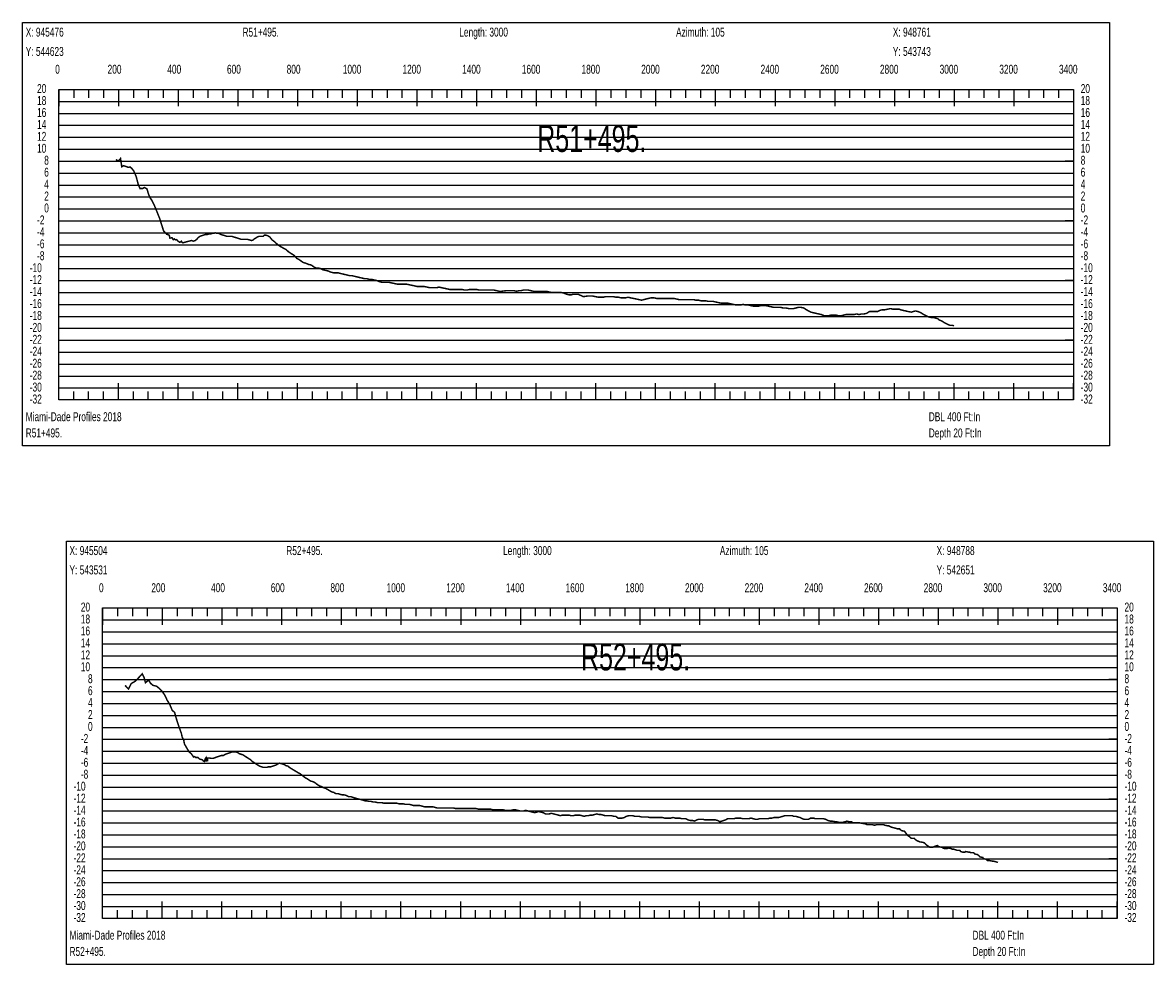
# Model space of a CAD drawing. Header units: inches. Extents: x 471865 to 538526, y 1054316 to 1102451.
# Tile 22 of 114: x 491668 to 495457, y 1056708 to 1059863. Entities that reach past the tile are written whole.
import ezdxf

# ---------------------------------------------------------------- set-up
doc = ezdxf.new("R2010")
doc.units = ezdxf.units.IN
doc.header["$MEASUREMENT"] = 0
for name, color, linetype in [('LABELS', 7, 'Continuous'), ('X_Gr1', 7, 'Continuous'), ('XSECTION', 7, 'Continuous')]:
    doc.layers.add(name, color=color, linetype=linetype)
doc.styles.get("Standard").update_dxf_attribs({"font": 'arial.ttf'})

msp = doc.modelspace()

# ---------------------------------------------------------------- linework, layer by layer
at = {"layer": 'X_Gr1', "color": 6, "linetype": 'Continuous', "lineweight": 18, "true_color": 0xff00ff, "transparency": 33554687, "const_width": 5}
for points in [[(491980.4, 1059404.1), (491980.4, 1059404.1), (491989, 1059399.3), (491996.1, 1059407.7), (492000.3, 1059380.1), (492006.5, 1059383.7), (492016.1, 1059380.6), (492021.4, 1059378), (492028.2, 1059379.5), (492034.1, 1059374.2), (492040.6, 1059365.7), (492048.1, 1059348.9), (492055.5, 1059321), (492061.4, 1059307.4), (492070.9, 1059307.5), (492076, 1059310.8), (492084.5, 1059306.4), (492089.8, 1059288.9), (492094.4, 1059277.6), (492100.4, 1059268.6), (492102.3, 1059265.3), (492107.5, 1059255.2), (492114.2, 1059239.3), (492127.8, 1059205.3), (492140.3, 1059165.5), (492146, 1059159.3), (492150.9, 1059153.6), (492154.7, 1059153.2), (492159.6, 1059150.5), (492161.5, 1059140.8), (492168.7, 1059142.3), (492172.9, 1059135.7), (492176.5, 1059138.4), (492180.4, 1059135.4), (492184.3, 1059136.2), (492187.5, 1059131.9), (492192.3, 1059128.7), (492194.3, 1059127.1), (492197.8, 1059128.6), (492200.2, 1059130.6), (492202.1, 1059126.8), (492205.4, 1059125.4), (492211.6, 1059127.2), (492218, 1059128.9), (492224.3, 1059130.5), (492230.6, 1059132), (492233, 1059133), (492240.1, 1059131), (492246.3, 1059133), (492251.6, 1059137), (492256.6, 1059143), (492261.9, 1059147), (492267.4, 1059149), (492273.4, 1059151), (492279.7, 1059153), (492286.3, 1059153), (492292.6, 1059155), (492298.2, 1059155), (492303.3, 1059157), (492308.4, 1059157), (492313.5, 1059159), (492319.1, 1059157), (492325.5, 1059157), (492332.6, 1059153), (492340, 1059151), (492346.7, 1059149), (492352.4, 1059147), (492357.6, 1059147), (492362.9, 1059147), (492368.8, 1059147), (492375.1, 1059145), (492381.7, 1059143), (492388.3, 1059141), (492394.4, 1059139), (492399.7, 1059137), (492404.2, 1059137), (492409, 1059137), (492414.6, 1059137), (492421.2, 1059137), (492428.5, 1059135), (492435.3, 1059133), (492440.6, 1059135), (492444.8, 1059139), (492448.9, 1059141), (492454.4, 1059145), (492461, 1059147), (492467.7, 1059147), (492473.7, 1059147), (492478.7, 1059151), (492483.6, 1059151), (492489.4, 1059149), (492496.2, 1059145), (492504, 1059135), (492512.3, 1059129), (492520.7, 1059121), (492528.6, 1059115), (492535.7, 1059111), (492542.6, 1059107), (492550.4, 1059103), (492559.2, 1059095), (492568.6, 1059089), (492577.9, 1059083), (492586.8, 1059073), (492594.5, 1059069), (492608.9, 1059059), (492617.1, 1059057), (492626, 1059053), (492634.9, 1059051), (492643.5, 1059045), (492651.3, 1059041), (492658.8, 1059041), (492666.4, 1059039), (492674.5, 1059035), (492683.2, 1059033), (492692, 1059031), (492700.9, 1059027), (492709.5, 1059025), (492717.2, 1059025), (492724.4, 1059025), (492731.9, 1059023), (492740.1, 1059021), (492748.7, 1059019), (492757.2, 1059017), (492765.2, 1059015), (492773, 1059015), (492781, 1059013), (492789.2, 1059011), (492797.7, 1059009), (492806.3, 1059007), (492814.5, 1059005), (492822, 1059005), (492829.4, 1059003), (492837, 1059003), (492845.6, 1059001), (492854.7, 1058999), (492863.8, 1058995), (492872.1, 1058993), (492879.6, 1058993), (492887.2, 1058993), (492895.4, 1058993), (492904.4, 1058991), (492913.6, 1058989), (492922.6, 1058987), (492930.8, 1058987), (492938.4, 1058987), (492945.9, 1058987), (492954.1, 1058987), (492963.1, 1058985), (492972.5, 1058983), (492981.7, 1058981), (492989.9, 1058979), (492997.3, 1058979), (493004.9, 1058979), (493013.5, 1058979), (493022.9, 1058977), (493032.3, 1058975), (493041, 1058975), (493048.8, 1058975), (493056, 1058975), (493063.4, 1058977), (493071.9, 1058975), (493081.3, 1058973), (493090.7, 1058971), (493099.6, 1058969), (493107.6, 1058969), (493115.1, 1058969), (493123.1, 1058969), (493131.7, 1058969), (493140.8, 1058969), (493149.3, 1058967), (493157.3, 1058967), (493164.9, 1058969), (493172.8, 1058969), (493181.2, 1058969), (493189.7, 1058969), (493198.4, 1058967), (493207.2, 1058967), (493215.7, 1058967), (493223.6, 1058967), (493231.1, 1058967), (493238.9, 1058967), (493247.3, 1058967), (493256.2, 1058965), (493265, 1058963), (493273.1, 1058963), (493288.2, 1058965), (493296.2, 1058965), (493305.2, 1058965), (493314.3, 1058965), (493323.1, 1058963), (493331.1, 1058965), (493338.5, 1058965), (493345.7, 1058967), (493353.5, 1058967), (493362.2, 1058967), (493371.1, 1058965), (493379.7, 1058963), (493388.1, 1058963), (493396.1, 1058963), (493404.1, 1058963), (493412.6, 1058963), (493421.7, 1058963), (493431.2, 1058961), (493440.2, 1058959), (493448.5, 1058959), (493456.3, 1058959), (493464, 1058959), (493472.4, 1058959), (493481.5, 1058957), (493490.8, 1058953), (493499.1, 1058951), (493506.1, 1058951), (493512.8, 1058953), (493520.4, 1058953), (493529.3, 1058953), (493538.4, 1058949), (493546.9, 1058945), (493561.2, 1058947), (493568.9, 1058947), (493578, 1058947), (493588, 1058945), (493597.7, 1058943), (493606.3, 1058943), (493614, 1058943), (493621.5, 1058945), (493629.4, 1058945), (493638, 1058945), (493647, 1058945), (493656.4, 1058943), (493665.2, 1058943), (493673.4, 1058941), (493681, 1058941), (493688.5, 1058941), (493696.5, 1058943), (493705.3, 1058941), (493715, 1058939), (493724.8, 1058937), (493733.8, 1058935), (493741.8, 1058933), (493749.2, 1058935), (493756.8, 1058937), (493765.3, 1058939), (493774.2, 1058941), (493783.5, 1058941), (493792.5, 1058939), (493801.2, 1058939), (493809.5, 1058939), (493817.7, 1058939), (493825.9, 1058939), (493834.3, 1058939), (493842.8, 1058939), (493851.2, 1058939), (493859.3, 1058937), (493867.3, 1058935), (493875.6, 1058935), (493883.8, 1058935), (493892, 1058935), (493900, 1058935), (493908.3, 1058935), (493916.5, 1058935), (493925, 1058933), (493933.4, 1058933), (493941.7, 1058931), (493950, 1058931), (493958, 1058931), (493966.1, 1058929), (493974.2, 1058929), (493982.3, 1058929), (493991, 1058927), (494000.1, 1058925), (494008.8, 1058923), (494016.7, 1058923), (494023.9, 1058923), (494031.7, 1058923), (494040.5, 1058921), (494049.9, 1058919), (494058.7, 1058917), (494066.6, 1058917), (494074.3, 1058917), (494082.2, 1058919), (494090.6, 1058917), (494099.5, 1058917), (494108.4, 1058915), (494117.2, 1058913), (494125.4, 1058913), (494133.4, 1058913), (494141.4, 1058915), (494149.6, 1058915), (494158.4, 1058915), (494167.6, 1058913), (494176.7, 1058911), (494185.1, 1058909), (494192.8, 1058909), (494200.4, 1058909), (494208.2, 1058909), (494216.7, 1058907), (494226, 1058907), (494235, 1058905), (494243.6, 1058905), (494251.5, 1058905), (494259.2, 1058907), (494267.5, 1058909), (494276.3, 1058909), (494285.7, 1058907), (494294.4, 1058901), (494302.3, 1058897), (494310, 1058893), (494318, 1058891), (494326.8, 1058889), (494335.8, 1058887), (494344.9, 1058885), (494353.8, 1058881), (494361.5, 1058881), (494368.7, 1058881), (494376.3, 1058883), (494384.8, 1058883), (494393.7, 1058883), (494402.4, 1058881), (494410.8, 1058881), (494418.7, 1058883), (494426.7, 1058885), (494435.4, 1058885), (494444.3, 1058885), (494453.7, 1058885), (494462.7, 1058887), (494471.1, 1058885), (494479.2, 1058887), (494487.2, 1058887), (494496.1, 1058889), (494505.6, 1058895), (494515.4, 1058895), (494524.8, 1058895), (494533.1, 1058895), (494540.8, 1058899), (494548.7, 1058901), (494557.6, 1058901), (494567, 1058903), (494575.9, 1058905), (494584.5, 1058903), (494592.9, 1058903), (494605.5, 1058903), (494609.8, 1058901), (494618.2, 1058899), (494627.1, 1058897), (494635.8, 1058895), (494647.6, 1058893), (494651.6, 1058895), (494659.8, 1058897), (494668.7, 1058895), (494678.1, 1058891), (494687.4, 1058885), (494696.1, 1058881), (494704.1, 1058877), (494712.4, 1058875), (494720.9, 1058875), (494734.8, 1058871), (494739.5, 1058867), (494748.6, 1058863), (494757.6, 1058857), (494766.4, 1058853), (494774.9, 1058849), (494783.1, 1058849), (494789.2, 1058847.5)], [(492011.6, 1057642.5), (492011.6, 1057642.5), (492022.7, 1057630.6), (492032.1, 1057648.9), (492044.3, 1057656), (492052.5, 1057663.7), (492061.7, 1057673.7), (492068.8, 1057681.4), (492075.3, 1057668.4), (492079.7, 1057651.5), (492089.7, 1057660.6), (492097, 1057649.5), (492104.7, 1057643), (492116.7, 1057640), (492125.5, 1057633.1), (492134.5, 1057624.2), (492143.6, 1057611.3), (492153, 1057591.9), (492160.8, 1057579.8), (492169.3, 1057559.1), (492177.5, 1057552), (492181.2, 1057537.4), (492191.1, 1057506.4), (492199.8, 1057482.7), (492202.7, 1057469.9), (492207.9, 1057459.6), (492210.1, 1057446.7), (492215.1, 1057438.1), (492222.3, 1057425.9), (492226.1, 1057419.9), (492232.7, 1057414.1), (492237.4, 1057408), (492241.1, 1057402.7), (492244.8, 1057404.3), (492248.3, 1057400.9), (492254.7, 1057401.7), (492259.8, 1057396.8), (492265.1, 1057394.7), (492269.7, 1057393.7), (492272.8, 1057390.3), (492276.6, 1057387.7), (492280, 1057396.5), (492280.9, 1057392.8), (492283.8, 1057398.4), (492284, 1057389.8), (492287.7, 1057390.4), (492288.4, 1057399.4), (492293.6, 1057399.7), (492299.4, 1057398.1), (492305.6, 1057398.1), (492311.4, 1057400.1), (492317.2, 1057402.1), (492322.9, 1057404.1), (492328.8, 1057406.1), (492334.7, 1057408.1), (492341, 1057408.1), (492347.5, 1057412.1), (492353.7, 1057414.1), (492359.6, 1057416.1), (492365.2, 1057418.1), (492370.8, 1057420.1), (492376.4, 1057420.1), (492382.1, 1057420.1), (492387.9, 1057418.1), (492393.8, 1057414.1), (492399.8, 1057412.1), (492406, 1057410.1), (492412.1, 1057406.1), (492418.5, 1057402.1), (492424.9, 1057398.1), (492431.1, 1057394.1), (492437.3, 1057388.1), (492443.3, 1057384.1), (492449.4, 1057380.1), (492455.8, 1057376.1), (492462.3, 1057372.1), (492468.7, 1057370.1), (492474.6, 1057368.1), (492480.5, 1057368.1), (492486.4, 1057368.1), (492492.8, 1057370.1), (492499.5, 1057370.1), (492506, 1057372.1), (492512.2, 1057374.1), (492518, 1057376.1), (492523.6, 1057380.1), (492529.7, 1057382.1), (492536.4, 1057380.1), (492543.5, 1057378.1), (492550.4, 1057374.1), (492557.3, 1057372.1), (492564.5, 1057366.1), (492571.4, 1057362.1), (492578.2, 1057358.1), (492584.7, 1057354.1), (492591.4, 1057350.1), (492598.7, 1057346.1), (492606.3, 1057340.1), (492614, 1057334.1), (492620.9, 1057330.1), (492627.1, 1057326.1), (492633.7, 1057322.1), (492640.9, 1057320.1), (492648.6, 1057316.1), (492656, 1057310.1), (492662.8, 1057306.1), (492669.3, 1057304.1), (492675.8, 1057300.1), (492682.7, 1057298.1), (492689.8, 1057294.1), (492696.6, 1057290.1), (492703.5, 1057286.1), (492710.6, 1057284.1), (492717.7, 1057280.1), (492724.7, 1057280.1), (492731.3, 1057278.1), (492738.1, 1057276.1), (492745.1, 1057276.1), (492752.6, 1057274.1), (492760, 1057270.1), (492767, 1057270.1), (492773.4, 1057268.1), (492779.6, 1057266.1), (492786.5, 1057264.1), (492794.2, 1057262.1), (492801.8, 1057260.1), (492808.8, 1057258.1), (492815.3, 1057256.1), (492821.8, 1057256.1), (492828.6, 1057254.1), (492835.6, 1057254.1), (492842.8, 1057252.1), (492849.7, 1057252.1), (492856.5, 1057250.1), (492863.6, 1057250.1), (492870.8, 1057250.1), (492878.1, 1057248.1), (492885.4, 1057248.1), (492892.6, 1057248.1), (492899.8, 1057248.1), (492907.2, 1057248.1), (492914.5, 1057248.1), (492921.8, 1057248.1), (492929.1, 1057246.1), (492936.4, 1057246.1), (492943.4, 1057246.1), (492950.3, 1057244.1), (492957.4, 1057244.1), (492964.6, 1057244.1), (492971.9, 1057242.1), (492978.8, 1057240.1), (492985.5, 1057240.1), (492992.3, 1057240.1), (492999.5, 1057240.1), (493006.9, 1057238.1), (493014.2, 1057236.1), (493021.1, 1057236.1), (493027.8, 1057236.1), (493034.9, 1057236.1), (493042.4, 1057236.1), (493049.7, 1057234.1), (493056.7, 1057232.1), (493063.4, 1057232.1), (493070.4, 1057232.1), (493077.4, 1057232.1), (493084.1, 1057232.1), (493090.8, 1057232.1), (493097.8, 1057232.1), (493104.8, 1057232.1), (493111.8, 1057232.1), (493118.6, 1057230.1), (493125.4, 1057230.1), (493132.1, 1057230.1), (493139.2, 1057230.1), (493146.7, 1057230.1), (493153.8, 1057230.1), (493160.3, 1057230.1), (493166.7, 1057230.1), (493173.5, 1057230.1), (493180.6, 1057230.1), (493187.8, 1057230.1), (493195.1, 1057228.1), (493202.2, 1057228.1), (493209.2, 1057228.1), (493216, 1057228.1), (493222.6, 1057228.1), (493229.3, 1057228.1), (493236.5, 1057228.1), (493244, 1057226.1), (493251.2, 1057226.1), (493257.8, 1057226.1), (493264.4, 1057226.1), (493271.1, 1057226.1), (493278.1, 1057226.1), (493285.5, 1057224.1), (493292.8, 1057224.1), (493299.5, 1057224.1), (493305.6, 1057224.1), (493311.7, 1057226.1), (493318.9, 1057226.1), (493326.8, 1057224.1), (493334.6, 1057222.1), (493341.2, 1057222.1), (493347.1, 1057222.1), (493353.6, 1057224.1), (493361.1, 1057222.1), (493369.5, 1057220.1), (493377.4, 1057218.1), (493384.1, 1057216.1), (493390.2, 1057218.1), (493397, 1057220.1), (493404.7, 1057218.1), (493412.9, 1057216.1), (493420.2, 1057212.1), (493426.5, 1057212.1), (493432.6, 1057212.1), (493439.7, 1057214.1), (493447.8, 1057212.1), (493456, 1057210.1), (493463.3, 1057208.1), (493469.5, 1057206.1), (493475.9, 1057208.1), (493483.4, 1057208.1), (493491.3, 1057208.1), (493499, 1057208.1), (493506, 1057206.1), (493512.7, 1057206.1), (493519.7, 1057208.1), (493527.1, 1057208.1), (493534.7, 1057208.1), (493542.3, 1057206.1), (493549.5, 1057204.1), (493556.5, 1057206.1), (493563.4, 1057206.1), (493570.4, 1057208.1), (493577.5, 1057208.1), (493584.6, 1057210.1), (493592.1, 1057212.1), (493599.6, 1057210.1), (493606.7, 1057210.1), (493613.4, 1057208.1), (493620.4, 1057206.1), (493627.8, 1057206.1), (493635.1, 1057206.1), (493642, 1057206.1), (493648.8, 1057204.1), (493655.9, 1057204.1), (493663, 1057198.1), (493670.1, 1057198.1), (493677.1, 1057198.1), (493684, 1057200.1), (493691.1, 1057204.1), (493698.5, 1057206.1), (493705.7, 1057206.1), (493712.6, 1057206.1), (493719.7, 1057204.1), (493726.8, 1057204.1), (493733.9, 1057204.1), (493740.9, 1057202.1), (493747.6, 1057202.1), (493754.5, 1057202.1), (493761.7, 1057202.1), (493769.3, 1057200.1), (493776.7, 1057200.1), (493783.5, 1057200.1), (493790, 1057200.1), (493796.8, 1057200.1), (493804.1, 1057200.1), (493811.7, 1057200.1), (493819.3, 1057198.1), (493826.5, 1057198.1), (493833.2, 1057198.1), (493840.1, 1057198.1), (493847.4, 1057200.1), (493855.2, 1057198.1), (493862.8, 1057198.1), (493870, 1057198.1), (493876.9, 1057196.1), (493883.4, 1057196.1), (493890.2, 1057196.1), (493897.6, 1057192.1), (493905.5, 1057190.1), (493913.1, 1057190.1), (493920.1, 1057188.1), (493926.9, 1057192.1), (493933.7, 1057194.1), (493940.4, 1057194.1), (493947.5, 1057194.1), (493954.8, 1057192.1), (493965.8, 1057192.1), (493969.3, 1057192.1), (493975.9, 1057192.1), (493982.6, 1057192.1), (493989.6, 1057192.1), (493997, 1057190.1), (494004.3, 1057186.1), (494011.1, 1057188.1), (494017.3, 1057190.1), (494023.5, 1057192.1), (494030.5, 1057196.1), (494038, 1057196.1), (494045.3, 1057196.1), (494051.8, 1057196.1), (494058.4, 1057198.1), (494065.7, 1057198.1), (494073.5, 1057198.1), (494081.1, 1057196.1), (494087.9, 1057196.1), (494094.3, 1057196.1), (494101.2, 1057196.1), (494108.8, 1057198.1), (494116.6, 1057196.1), (494124, 1057194.1), (494130.6, 1057194.1), (494137.2, 1057196.1), (494144.4, 1057196.1), (494152, 1057196.1), (494159.4, 1057196.1), (494166.2, 1057196.1), (494172.4, 1057198.1), (494178.9, 1057198.1), (494186.1, 1057200.1), (494193.9, 1057200.1), (494201.6, 1057200.1), (494208.5, 1057202.1), (494215.1, 1057204.1), (494222.1, 1057206.1), (494229.6, 1057206.1), (494237.3, 1057206.1), (494248.1, 1057206.1), (494251.6, 1057204.1), (494258.5, 1057204.1), (494265.5, 1057202.1), (494273, 1057200.1), (494280.4, 1057196.1), (494287.6, 1057194.1), (494294.5, 1057194.1), (494301.1, 1057194.1), (494308.3, 1057198.1), (494319.4, 1057198.1), (494323.1, 1057196.1), (494330.3, 1057196.1), (494337.2, 1057196.1), (494344.2, 1057196.1), (494351.5, 1057196.1), (494359.2, 1057194.1), (494366.7, 1057190.1), (494373.5, 1057188.1), (494379.9, 1057188.1), (494390.6, 1057186.1), (494394.5, 1057186.1), (494402.2, 1057184.1), (494409.5, 1057184.1), (494416.2, 1057184.1), (494425.9, 1057186.1), (494429.6, 1057188.1), (494437.1, 1057186.1), (494444.7, 1057186.1), (494452.1, 1057182.1), (494458.9, 1057182.1), (494465.7, 1057182.1), (494472.9, 1057182.1), (494484.1, 1057180.1), (494487.8, 1057180.1), (494498.2, 1057176.1), (494501.5, 1057176.1), (494508.3, 1057176.1), (494515.4, 1057176.1), (494522.6, 1057174.1), (494529.4, 1057176.1), (494536.3, 1057176.1), (494543.4, 1057176.1), (494553.9, 1057176.1), (494557.4, 1057174.1), (494567.5, 1057172.1), (494571, 1057172.1), (494578.2, 1057168.1), (494585.6, 1057166.1), (494592.9, 1057164.1), (494599.6, 1057162.1), (494606.3, 1057162.1), (494612.9, 1057156.1), (494623.1, 1057154.1), (494633.4, 1057140.1), (494639.8, 1057136.1), (494646.2, 1057130.1), (494656.1, 1057130.1), (494659.5, 1057126.1), (494666, 1057122.1), (494675.3, 1057118.1), (494678.4, 1057118.1), (494687.7, 1057116.1), (494690.8, 1057114.1), (494696.7, 1057108.1), (494705.6, 1057102.1), (494708.8, 1057100.1), (494718.1, 1057100.1), (494721.1, 1057102.1), (494726.9, 1057104.1), (494733, 1057106.1), (494739.5, 1057102.1), (494748.8, 1057100.1), (494751.8, 1057098.1), (494757.7, 1057096.1), (494766.8, 1057096.1), (494769.9, 1057098.1), (494779.3, 1057096.1), (494782.3, 1057094.1), (494788, 1057094.1), (494793.7, 1057092.1), (494799.5, 1057090.1), (494808.4, 1057090.1), (494811.5, 1057086.1), (494817.4, 1057084.1), (494825.5, 1057084.1), (494828.4, 1057086.1), (494837.5, 1057084.1), (494840.7, 1057084.1), (494846.6, 1057082.1), (494854.9, 1057082.1), (494858, 1057078.1), (494867.2, 1057076.1), (494870.2, 1057074.1), (494876, 1057068.1), (494885.5, 1057066.1), (494888.7, 1057062.1), (494897.7, 1057060.1), (494900.7, 1057056.1), (494906.7, 1057056.1), (494916.6, 1057054.1), (494919.8, 1057054.1), (494928.6, 1057052.1), (494934.7, 1057050.1), (494935.9, 1057049.4)]]:
    msp.add_lwpolyline(points, dxfattribs=at)
at = {"layer": 'XSECTION', "color": 18, "linetype": 'Continuous', "true_color": 0x000000}
for points in [[(491668, 1059863), (495310.4, 1059863), (495310.4, 1058445), (491668, 1058445), (491668, 1059863)], [(491789.2, 1059639), (495189.2, 1059639), (495189.2, 1058599), (491789.2, 1058599), (491789.2, 1059639)], [(491789.2, 1059639), (491789.2, 1059582.6)], [(491789.2, 1059639), (491789.2, 1059582.6)], [(491789.2, 1059639), (491789.2, 1059611)], [(491789.2, 1059639), (491789.2, 1059611)], [(491839.2, 1059639), (491839.2, 1059611)], [(491889.2, 1059639), (491889.2, 1059611)], [(491939.2, 1059639), (491939.2, 1059611)], [(491989.2, 1059639), (491989.2, 1059582.6)], [(491989.2, 1059639), (491989.2, 1059611)], [(492039.2, 1059639), (492039.2, 1059611)], [(492089.2, 1059639), (492089.2, 1059611)], [(492139.2, 1059639), (492139.2, 1059611)], [(492189.2, 1059639), (492189.2, 1059582.6)], [(492189.2, 1059639), (492189.2, 1059611)], [(492239.2, 1059639), (492239.2, 1059611)], [(492289.2, 1059639), (492289.2, 1059611)], [(492339.2, 1059639), (492339.2, 1059611)], [(492389.2, 1059639), (492389.2, 1059582.6)], [(492389.2, 1059639), (492389.2, 1059611)], [(492439.2, 1059639), (492439.2, 1059611)], [(492489.2, 1059639), (492489.2, 1059611)], [(492539.2, 1059639), (492539.2, 1059611)], [(492589.2, 1059639), (492589.2, 1059582.6)], [(492589.2, 1059639), (492589.2, 1059611)], [(492639.2, 1059639), (492639.2, 1059611)], [(492689.2, 1059639), (492689.2, 1059611)], [(492739.2, 1059639), (492739.2, 1059611)], [(492789.2, 1059639), (492789.2, 1059582.6)], [(492789.2, 1059639), (492789.2, 1059611)], [(492839.2, 1059639), (492839.2, 1059611)], [(492889.2, 1059639), (492889.2, 1059611)], [(492939.2, 1059639), (492939.2, 1059611)], [(492989.2, 1059639), (492989.2, 1059582.6)], [(492989.2, 1059639), (492989.2, 1059611)], [(493039.2, 1059639), (493039.2, 1059611)], [(493089.2, 1059639), (493089.2, 1059611)], [(493139.2, 1059639), (493139.2, 1059611)], [(493189.2, 1059639), (493189.2, 1059582.6)], [(493189.2, 1059639), (493189.2, 1059611)], [(493239.2, 1059639), (493239.2, 1059611)], [(493289.2, 1059639), (493289.2, 1059611)], [(493339.2, 1059639), (493339.2, 1059611)], [(493389.2, 1059639), (493389.2, 1059582.6)], [(493389.2, 1059639), (493389.2, 1059611)], [(493439.2, 1059639), (493439.2, 1059611)], [(493489.2, 1059639), (493489.2, 1059611)], [(493539.2, 1059639), (493539.2, 1059611)], [(493589.2, 1059639), (493589.2, 1059582.6)], [(493589.2, 1059639), (493589.2, 1059611)], [(493639.2, 1059639), (493639.2, 1059611)], [(493689.2, 1059639), (493689.2, 1059611)], [(493739.2, 1059639), (493739.2, 1059611)], [(493789.2, 1059639), (493789.2, 1059582.6)], [(493789.2, 1059639), (493789.2, 1059611)], [(493839.2, 1059639), (493839.2, 1059611)], [(493889.2, 1059639), (493889.2, 1059611)], [(493939.2, 1059639), (493939.2, 1059611)], [(493989.2, 1059639), (493989.2, 1059582.6)], [(493989.2, 1059639), (493989.2, 1059611)], [(494039.2, 1059639), (494039.2, 1059611)], [(494089.2, 1059639), (494089.2, 1059611)], [(494139.2, 1059639), (494139.2, 1059611)], [(494189.2, 1059639), (494189.2, 1059582.6)], [(494189.2, 1059639), (494189.2, 1059611)], [(494239.2, 1059639), (494239.2, 1059611)], [(494289.2, 1059639), (494289.2, 1059611)], [(494339.2, 1059639), (494339.2, 1059611)], [(494389.2, 1059639), (494389.2, 1059582.6)], [(494389.2, 1059639), (494389.2, 1059611)], [(494439.2, 1059639), (494439.2, 1059611)], [(494489.2, 1059639), (494489.2, 1059611)], [(494539.2, 1059639), (494539.2, 1059611)], [(494589.2, 1059639), (494589.2, 1059582.6)], [(494589.2, 1059639), (494589.2, 1059611)], [(494639.2, 1059639), (494639.2, 1059611)], [(494689.2, 1059639), (494689.2, 1059611)], [(494739.2, 1059639), (494739.2, 1059611)], [(494789.2, 1059639), (494789.2, 1059582.6)], [(494789.2, 1059639), (494789.2, 1059611)], [(494839.2, 1059639), (494839.2, 1059611)], [(494889.2, 1059639), (494889.2, 1059611)], [(494939.2, 1059639), (494939.2, 1059611)], [(494989.2, 1059639), (494989.2, 1059582.6)], [(494989.2, 1059639), (494989.2, 1059611)], [(495039.2, 1059639), (495039.2, 1059611)], [(495089.2, 1059639), (495089.2, 1059611)], [(495139.2, 1059639), (495139.2, 1059611)], [(495189.2, 1059639), (495189.2, 1059582.6)], [(495189.2, 1059639), (495189.2, 1059611)], [(491789.2, 1059399), (491817.2, 1059399)], [(495189.2, 1059399), (495161.2, 1059399)], [(491789.2, 1059199), (491817.2, 1059199)], [(495189.2, 1059199), (495161.2, 1059199)], [(491789.2, 1058999), (491817.2, 1058999)], [(495189.2, 1058999), (495161.2, 1058999)], [(491789.2, 1058799), (491817.2, 1058799)], [(495189.2, 1058799), (495161.2, 1058799)], [(491789.2, 1058599), (491789.2, 1058655.4)], [(491789.2, 1058599), (491789.2, 1058655.4)], [(491789.2, 1058599), (491789.2, 1058627)], [(491789.2, 1058599), (491789.2, 1058627)], [(491839.2, 1058599), (491839.2, 1058627)], [(491889.2, 1058599), (491889.2, 1058627)], [(491939.2, 1058599), (491939.2, 1058627)], [(491989.2, 1058599), (491989.2, 1058655.4)], [(491989.2, 1058599), (491989.2, 1058627)], [(492039.2, 1058599), (492039.2, 1058627)], [(492089.2, 1058599), (492089.2, 1058627)], [(492139.2, 1058599), (492139.2, 1058627)], [(492189.2, 1058599), (492189.2, 1058655.4)], [(492189.2, 1058599), (492189.2, 1058627)], [(492239.2, 1058599), (492239.2, 1058627)], [(492289.2, 1058599), (492289.2, 1058627)], [(492339.2, 1058599), (492339.2, 1058627)], [(492389.2, 1058599), (492389.2, 1058655.4)], [(492389.2, 1058599), (492389.2, 1058627)], [(492439.2, 1058599), (492439.2, 1058627)], [(492489.2, 1058599), (492489.2, 1058627)], [(492539.2, 1058599), (492539.2, 1058627)], [(492589.2, 1058599), (492589.2, 1058655.4)], [(492589.2, 1058599), (492589.2, 1058627)], [(492639.2, 1058599), (492639.2, 1058627)], [(492689.2, 1058599), (492689.2, 1058627)], [(492739.2, 1058599), (492739.2, 1058627)], [(492789.2, 1058599), (492789.2, 1058655.4)], [(492789.2, 1058599), (492789.2, 1058627)], [(492839.2, 1058599), (492839.2, 1058627)], [(492889.2, 1058599), (492889.2, 1058627)], [(492939.2, 1058599), (492939.2, 1058627)], [(492989.2, 1058599), (492989.2, 1058655.4)], [(492989.2, 1058599), (492989.2, 1058627)], [(493039.2, 1058599), (493039.2, 1058627)], [(493089.2, 1058599), (493089.2, 1058627)], [(493139.2, 1058599), (493139.2, 1058627)], [(493189.2, 1058599), (493189.2, 1058655.4)], [(493189.2, 1058599), (493189.2, 1058627)], [(493239.2, 1058599), (493239.2, 1058627)], [(493289.2, 1058599), (493289.2, 1058627)], [(493339.2, 1058599), (493339.2, 1058627)], [(493389.2, 1058599), (493389.2, 1058655.4)], [(493389.2, 1058599), (493389.2, 1058627)], [(493439.2, 1058599), (493439.2, 1058627)], [(493489.2, 1058599), (493489.2, 1058627)], [(493539.2, 1058599), (493539.2, 1058627)], [(493589.2, 1058599), (493589.2, 1058655.4)], [(493589.2, 1058599), (493589.2, 1058627)], [(493639.2, 1058599), (493639.2, 1058627)], [(493689.2, 1058599), (493689.2, 1058627)], [(493739.2, 1058599), (493739.2, 1058627)], [(493789.2, 1058599), (493789.2, 1058655.4)], [(493789.2, 1058599), (493789.2, 1058627)], [(493839.2, 1058599), (493839.2, 1058627)], [(493889.2, 1058599), (493889.2, 1058627)], [(493939.2, 1058599), (493939.2, 1058627)], [(493989.2, 1058599), (493989.2, 1058655.4)], [(493989.2, 1058599), (493989.2, 1058627)], [(494039.2, 1058599), (494039.2, 1058627)], [(494089.2, 1058599), (494089.2, 1058627)], [(494139.2, 1058599), (494139.2, 1058627)], [(494189.2, 1058599), (494189.2, 1058655.4)], [(494189.2, 1058599), (494189.2, 1058627)], [(494239.2, 1058599), (494239.2, 1058627)], [(494289.2, 1058599), (494289.2, 1058627)], [(494339.2, 1058599), (494339.2, 1058627)], [(494389.2, 1058599), (494389.2, 1058655.4)], [(494389.2, 1058599), (494389.2, 1058627)], [(494439.2, 1058599), (494439.2, 1058627)], [(494489.2, 1058599), (494489.2, 1058627)], [(494539.2, 1058599), (494539.2, 1058627)], [(494589.2, 1058599), (494589.2, 1058655.4)], [(494589.2, 1058599), (494589.2, 1058627)], [(494639.2, 1058599), (494639.2, 1058627)], [(494689.2, 1058599), (494689.2, 1058627)], [(494739.2, 1058599), (494739.2, 1058627)], [(494789.2, 1058599), (494789.2, 1058655.4)], [(494789.2, 1058599), (494789.2, 1058627)], [(494839.2, 1058599), (494839.2, 1058627)], [(494889.2, 1058599), (494889.2, 1058627)], [(494939.2, 1058599), (494939.2, 1058627)], [(494989.2, 1058599), (494989.2, 1058655.4)], [(494989.2, 1058599), (494989.2, 1058627)], [(495039.2, 1058599), (495039.2, 1058627)], [(495089.2, 1058599), (495089.2, 1058627)], [(495139.2, 1058599), (495139.2, 1058627)], [(495189.2, 1058599), (495189.2, 1058655.4)], [(495189.2, 1058599), (495189.2, 1058627)], [(491814.7, 1058126.1), (495457.1, 1058126.1), (495457.1, 1056708.1), (491814.7, 1056708.1), (491814.7, 1058126.1)], [(491935.9, 1057902.1), (495335.9, 1057902.1), (495335.9, 1056862.1), (491935.9, 1056862.1), (491935.9, 1057902.1)], [(491935.9, 1057902.1), (491935.9, 1057845.7)], [(491935.9, 1057902.1), (491935.9, 1057845.7)], [(491935.9, 1057902.1), (491935.9, 1057874.1)], [(491935.9, 1057902.1), (491935.9, 1057874.1)], [(491985.9, 1057902.1), (491985.9, 1057874.1)], [(492035.9, 1057902.1), (492035.9, 1057874.1)], [(492085.9, 1057902.1), (492085.9, 1057874.1)], [(492135.9, 1057902.1), (492135.9, 1057845.7)], [(492135.9, 1057902.1), (492135.9, 1057874.1)], [(492185.9, 1057902.1), (492185.9, 1057874.1)], [(492235.9, 1057902.1), (492235.9, 1057874.1)], [(492285.9, 1057902.1), (492285.9, 1057874.1)], [(492335.9, 1057902.1), (492335.9, 1057845.7)], [(492335.9, 1057902.1), (492335.9, 1057874.1)], [(492385.9, 1057902.1), (492385.9, 1057874.1)], [(492435.9, 1057902.1), (492435.9, 1057874.1)], [(492485.9, 1057902.1), (492485.9, 1057874.1)], [(492535.9, 1057902.1), (492535.9, 1057845.7)], [(492535.9, 1057902.1), (492535.9, 1057874.1)], [(492585.9, 1057902.1), (492585.9, 1057874.1)], [(492635.9, 1057902.1), (492635.9, 1057874.1)], [(492685.9, 1057902.1), (492685.9, 1057874.1)], [(492735.9, 1057902.1), (492735.9, 1057845.7)], [(492735.9, 1057902.1), (492735.9, 1057874.1)], [(492785.9, 1057902.1), (492785.9, 1057874.1)], [(492835.9, 1057902.1), (492835.9, 1057874.1)], [(492885.9, 1057902.1), (492885.9, 1057874.1)], [(492935.9, 1057902.1), (492935.9, 1057845.7)], [(492935.9, 1057902.1), (492935.9, 1057874.1)], [(492985.9, 1057902.1), (492985.9, 1057874.1)], [(493035.9, 1057902.1), (493035.9, 1057874.1)], [(493085.9, 1057902.1), (493085.9, 1057874.1)], [(493135.9, 1057902.1), (493135.9, 1057845.7)], [(493135.9, 1057902.1), (493135.9, 1057874.1)], [(493185.9, 1057902.1), (493185.9, 1057874.1)], [(493235.9, 1057902.1), (493235.9, 1057874.1)], [(493285.9, 1057902.1), (493285.9, 1057874.1)], [(493335.9, 1057902.1), (493335.9, 1057845.7)], [(493335.9, 1057902.1), (493335.9, 1057874.1)], [(493385.9, 1057902.1), (493385.9, 1057874.1)], [(493435.9, 1057902.1), (493435.9, 1057874.1)], [(493485.9, 1057902.1), (493485.9, 1057874.1)], [(493535.9, 1057902.1), (493535.9, 1057845.7)], [(493535.9, 1057902.1), (493535.9, 1057874.1)], [(493585.9, 1057902.1), (493585.9, 1057874.1)], [(493635.9, 1057902.1), (493635.9, 1057874.1)], [(493685.9, 1057902.1), (493685.9, 1057874.1)], [(493735.9, 1057902.1), (493735.9, 1057845.7)], [(493735.9, 1057902.1), (493735.9, 1057874.1)], [(493785.9, 1057902.1), (493785.9, 1057874.1)], [(493835.9, 1057902.1), (493835.9, 1057874.1)], [(493885.9, 1057902.1), (493885.9, 1057874.1)], [(493935.9, 1057902.1), (493935.9, 1057845.7)], [(493935.9, 1057902.1), (493935.9, 1057874.1)], [(493985.9, 1057902.1), (493985.9, 1057874.1)], [(494035.9, 1057902.1), (494035.9, 1057874.1)], [(494085.9, 1057902.1), (494085.9, 1057874.1)], [(494135.9, 1057902.1), (494135.9, 1057845.7)], [(494135.9, 1057902.1), (494135.9, 1057874.1)], [(494185.9, 1057902.1), (494185.9, 1057874.1)], [(494235.9, 1057902.1), (494235.9, 1057874.1)], [(494285.9, 1057902.1), (494285.9, 1057874.1)], [(494335.9, 1057902.1), (494335.9, 1057845.7)], [(494335.9, 1057902.1), (494335.9, 1057874.1)], [(494385.9, 1057902.1), (494385.9, 1057874.1)], [(494435.9, 1057902.1), (494435.9, 1057874.1)], [(494485.9, 1057902.1), (494485.9, 1057874.1)], [(494535.9, 1057902.1), (494535.9, 1057845.7)], [(494535.9, 1057902.1), (494535.9, 1057874.1)], [(494585.9, 1057902.1), (494585.9, 1057874.1)], [(494635.9, 1057902.1), (494635.9, 1057874.1)], [(494685.9, 1057902.1), (494685.9, 1057874.1)], [(494735.9, 1057902.1), (494735.9, 1057845.7)], [(494735.9, 1057902.1), (494735.9, 1057874.1)], [(494785.9, 1057902.1), (494785.9, 1057874.1)], [(494835.9, 1057902.1), (494835.9, 1057874.1)], [(494885.9, 1057902.1), (494885.9, 1057874.1)], [(494935.9, 1057902.1), (494935.9, 1057845.7)], [(494935.9, 1057902.1), (494935.9, 1057874.1)], [(494985.9, 1057902.1), (494985.9, 1057874.1)], [(495035.9, 1057902.1), (495035.9, 1057874.1)], [(495085.9, 1057902.1), (495085.9, 1057874.1)], [(495135.9, 1057902.1), (495135.9, 1057845.7)], [(495135.9, 1057902.1), (495135.9, 1057874.1)], [(495185.9, 1057902.1), (495185.9, 1057874.1)], [(495235.9, 1057902.1), (495235.9, 1057874.1)], [(495285.9, 1057902.1), (495285.9, 1057874.1)], [(495335.9, 1057902.1), (495335.9, 1057845.7)], [(495335.9, 1057902.1), (495335.9, 1057874.1)], [(491935.9, 1057662.1), (491963.9, 1057662.1)], [(495335.9, 1057662.1), (495307.9, 1057662.1)], [(491935.9, 1057462.1), (491963.9, 1057462.1)], [(495335.9, 1057462.1), (495307.9, 1057462.1)], [(491935.9, 1057262.1), (491963.9, 1057262.1)], [(495335.9, 1057262.1), (495307.9, 1057262.1)], [(491935.9, 1057062.1), (491963.9, 1057062.1)], [(495335.9, 1057062.1), (495307.9, 1057062.1)], [(491935.9, 1056862.1), (491935.9, 1056918.5)], [(491935.9, 1056862.1), (491935.9, 1056918.5)], [(491935.9, 1056862.1), (491935.9, 1056890.1)], [(491935.9, 1056862.1), (491935.9, 1056890.1)], [(491985.9, 1056862.1), (491985.9, 1056890.1)], [(492035.9, 1056862.1), (492035.9, 1056890.1)], [(492085.9, 1056862.1), (492085.9, 1056890.1)], [(492135.9, 1056862.1), (492135.9, 1056918.5)], [(492135.9, 1056862.1), (492135.9, 1056890.1)], [(492185.9, 1056862.1), (492185.9, 1056890.1)], [(492235.9, 1056862.1), (492235.9, 1056890.1)], [(492285.9, 1056862.1), (492285.9, 1056890.1)], [(492335.9, 1056862.1), (492335.9, 1056918.5)], [(492335.9, 1056862.1), (492335.9, 1056890.1)], [(492385.9, 1056862.1), (492385.9, 1056890.1)], [(492435.9, 1056862.1), (492435.9, 1056890.1)], [(492485.9, 1056862.1), (492485.9, 1056890.1)], [(492535.9, 1056862.1), (492535.9, 1056918.5)], [(492535.9, 1056862.1), (492535.9, 1056890.1)], [(492585.9, 1056862.1), (492585.9, 1056890.1)], [(492635.9, 1056862.1), (492635.9, 1056890.1)], [(492685.9, 1056862.1), (492685.9, 1056890.1)], [(492735.9, 1056862.1), (492735.9, 1056918.5)], [(492735.9, 1056862.1), (492735.9, 1056890.1)], [(492785.9, 1056862.1), (492785.9, 1056890.1)], [(492835.9, 1056862.1), (492835.9, 1056890.1)], [(492885.9, 1056862.1), (492885.9, 1056890.1)], [(492935.9, 1056862.1), (492935.9, 1056918.5)], [(492935.9, 1056862.1), (492935.9, 1056890.1)], [(492985.9, 1056862.1), (492985.9, 1056890.1)], [(493035.9, 1056862.1), (493035.9, 1056890.1)], [(493085.9, 1056862.1), (493085.9, 1056890.1)], [(493135.9, 1056862.1), (493135.9, 1056918.5)], [(493135.9, 1056862.1), (493135.9, 1056890.1)], [(493185.9, 1056862.1), (493185.9, 1056890.1)], [(493235.9, 1056862.1), (493235.9, 1056890.1)], [(493285.9, 1056862.1), (493285.9, 1056890.1)], [(493335.9, 1056862.1), (493335.9, 1056918.5)], [(493335.9, 1056862.1), (493335.9, 1056890.1)], [(493385.9, 1056862.1), (493385.9, 1056890.1)], [(493435.9, 1056862.1), (493435.9, 1056890.1)], [(493485.9, 1056862.1), (493485.9, 1056890.1)], [(493535.9, 1056862.1), (493535.9, 1056918.5)], [(493535.9, 1056862.1), (493535.9, 1056890.1)], [(493585.9, 1056862.1), (493585.9, 1056890.1)], [(493635.9, 1056862.1), (493635.9, 1056890.1)], [(493685.9, 1056862.1), (493685.9, 1056890.1)], [(493735.9, 1056862.1), (493735.9, 1056918.5)], [(493735.9, 1056862.1), (493735.9, 1056890.1)], [(493785.9, 1056862.1), (493785.9, 1056890.1)], [(493835.9, 1056862.1), (493835.9, 1056890.1)], [(493885.9, 1056862.1), (493885.9, 1056890.1)], [(493935.9, 1056862.1), (493935.9, 1056918.5)], [(493935.9, 1056862.1), (493935.9, 1056890.1)], [(493985.9, 1056862.1), (493985.9, 1056890.1)], [(494035.9, 1056862.1), (494035.9, 1056890.1)], [(494085.9, 1056862.1), (494085.9, 1056890.1)], [(494135.9, 1056862.1), (494135.9, 1056918.5)], [(494135.9, 1056862.1), (494135.9, 1056890.1)], [(494185.9, 1056862.1), (494185.9, 1056890.1)], [(494235.9, 1056862.1), (494235.9, 1056890.1)], [(494285.9, 1056862.1), (494285.9, 1056890.1)], [(494335.9, 1056862.1), (494335.9, 1056918.5)], [(494335.9, 1056862.1), (494335.9, 1056890.1)], [(494385.9, 1056862.1), (494385.9, 1056890.1)], [(494435.9, 1056862.1), (494435.9, 1056890.1)], [(494485.9, 1056862.1), (494485.9, 1056890.1)], [(494535.9, 1056862.1), (494535.9, 1056918.5)], [(494535.9, 1056862.1), (494535.9, 1056890.1)], [(494585.9, 1056862.1), (494585.9, 1056890.1)], [(494635.9, 1056862.1), (494635.9, 1056890.1)], [(494685.9, 1056862.1), (494685.9, 1056890.1)], [(494735.9, 1056862.1), (494735.9, 1056918.5)], [(494735.9, 1056862.1), (494735.9, 1056890.1)], [(494785.9, 1056862.1), (494785.9, 1056890.1)], [(494835.9, 1056862.1), (494835.9, 1056890.1)], [(494885.9, 1056862.1), (494885.9, 1056890.1)], [(494935.9, 1056862.1), (494935.9, 1056918.5)], [(494935.9, 1056862.1), (494935.9, 1056890.1)], [(494985.9, 1056862.1), (494985.9, 1056890.1)], [(495035.9, 1056862.1), (495035.9, 1056890.1)], [(495085.9, 1056862.1), (495085.9, 1056890.1)], [(495135.9, 1056862.1), (495135.9, 1056918.5)], [(495135.9, 1056862.1), (495135.9, 1056890.1)], [(495185.9, 1056862.1), (495185.9, 1056890.1)], [(495235.9, 1056862.1), (495235.9, 1056890.1)], [(495285.9, 1056862.1), (495285.9, 1056890.1)], [(495335.9, 1056862.1), (495335.9, 1056918.5)], [(495335.9, 1056862.1), (495335.9, 1056890.1)]]:
    msp.add_lwpolyline(points, dxfattribs=at)
at = {"layer": 'XSECTION', "color": 18, "true_color": 0x000000}
for points in [[(491789.2, 1059599), (495189.2, 1059599)], [(491789.2, 1059559), (495189.2, 1059559)], [(491789.2, 1059519), (495189.2, 1059519)], [(491789.2, 1059479), (495189.2, 1059479)], [(491789.2, 1059439), (495189.2, 1059439)], [(491789.2, 1059399), (495189.2, 1059399)], [(491789.2, 1059359), (495189.2, 1059359)], [(491789.2, 1059319), (495189.2, 1059319)], [(491789.2, 1059279), (495189.2, 1059279)], [(491789.2, 1059239), (495189.2, 1059239)], [(491789.2, 1059199), (495189.2, 1059199)], [(491789.2, 1059159), (495189.2, 1059159)], [(491789.2, 1059119), (495189.2, 1059119)], [(491789.2, 1059079), (495189.2, 1059079)], [(491789.2, 1059039), (495189.2, 1059039)], [(491789.2, 1058999), (495189.2, 1058999)], [(491789.2, 1058959), (495189.2, 1058959)], [(491789.2, 1058919), (495189.2, 1058919)], [(491789.2, 1058879), (495189.2, 1058879)], [(491789.2, 1058839), (495189.2, 1058839)], [(491789.2, 1058799), (495189.2, 1058799)], [(491789.2, 1058759), (495189.2, 1058759)], [(491789.2, 1058719), (495189.2, 1058719)], [(491789.2, 1058679), (495189.2, 1058679)], [(491789.2, 1058639), (495189.2, 1058639)], [(491935.9, 1057862.1), (495335.9, 1057862.1)], [(491935.9, 1057822.1), (495335.9, 1057822.1)], [(491935.9, 1057782.1), (495335.9, 1057782.1)], [(491935.9, 1057742.1), (495335.9, 1057742.1)], [(491935.9, 1057702.1), (495335.9, 1057702.1)], [(491935.9, 1057662.1), (495335.9, 1057662.1)], [(491935.9, 1057622.1), (495335.9, 1057622.1)], [(491935.9, 1057582.1), (495335.9, 1057582.1)], [(491935.9, 1057542.1), (495335.9, 1057542.1)], [(491935.9, 1057502.1), (495335.9, 1057502.1)], [(491935.9, 1057462.1), (495335.9, 1057462.1)], [(491935.9, 1057422.1), (495335.9, 1057422.1)], [(491935.9, 1057382.1), (495335.9, 1057382.1)], [(491935.9, 1057342.1), (495335.9, 1057342.1)], [(491935.9, 1057302.1), (495335.9, 1057302.1)], [(491935.9, 1057262.1), (495335.9, 1057262.1)], [(491935.9, 1057222.1), (495335.9, 1057222.1)], [(491935.9, 1057182.1), (495335.9, 1057182.1)], [(491935.9, 1057142.1), (495335.9, 1057142.1)], [(491935.9, 1057102.1), (495335.9, 1057102.1)], [(491935.9, 1057062.1), (495335.9, 1057062.1)], [(491935.9, 1057022.1), (495335.9, 1057022.1)], [(491935.9, 1056982.1), (495335.9, 1056982.1)], [(491935.9, 1056942.1), (495335.9, 1056942.1)], [(491935.9, 1056902.1), (495335.9, 1056902.1)]]:
    msp.add_lwpolyline(points, dxfattribs=at)

# ---------------------------------------------------------------- texts
at = {"layer": 'LABELS', "color": 18, "true_color": 0x000000, "width": 0.666667}
for s, height, p in [('X: 945476', 30, (491678.4, 1059816.2)), ('R51+495.', 30, (492404.8, 1059816.2)), ('Length: 3000', 30, (493131.2, 1059816.2)), ('Azimuth: 105', 30, (493857.6, 1059816.2)), ('X: 948761', 30, (494584, 1059816.2)), ('Y: 544623', 30, (491678.4, 1059751.4)), ('Y: 543743', 30, (494584, 1059751.4)), ('0', 30, (491777.2, 1059691.8)), ('0', 30, (491777.2, 1059691.8)), ('200', 30, (491952.8, 1059691.8)), ('400', 30, (492152.8, 1059691.8)), ('600', 30, (492352.8, 1059691.8)), ('800', 30, (492552.8, 1059691.8)), ('1000', 30, (492740.8, 1059691.8)), ('1200', 30, (492940.8, 1059691.8)), ('1400', 30, (493140.8, 1059691.8)), ('1600', 30, (493340.8, 1059691.8)), ('1800', 30, (493540.8, 1059691.8)), ('2000', 30, (493740.8, 1059691.8)), ('2200', 30, (493940.8, 1059691.8)), ('2400', 30, (494140.8, 1059691.8)), ('2600', 30, (494340.8, 1059691.8)), ('2800', 30, (494540.8, 1059691.8)), ('3000', 30, (494740.8, 1059691.8)), ('3200', 30, (494940.8, 1059691.8)), ('3400', 30, (495140.8, 1059691.8)), ('20', 30, (491716.4, 1059627)), ('20', 30, (495213.6, 1059627)), ('18', 30, (491716.4, 1059587)), ('18', 30, (495213.6, 1059587)), ('16', 30, (491716.4, 1059547)), ('16', 30, (495213.6, 1059547)), ('14', 30, (491716.4, 1059507)), ('14', 30, (495213.6, 1059507)), ('R51+495.', 90, (493392.4, 1059429.8)), ('12', 30, (491716.4, 1059467)), ('12', 30, (495213.6, 1059467)), ('10', 30, (491716.4, 1059427)), ('10', 30, (495213.6, 1059427)), ('8', 30, (491740.4, 1059387)), ('8', 30, (495213.6, 1059387)), ('6', 30, (491740.4, 1059347)), ('6', 30, (495213.6, 1059347)), ('4', 30, (491740.4, 1059307)), ('4', 30, (495213.6, 1059307)), ('2', 30, (491740.4, 1059267)), ('2', 30, (495213.6, 1059267)), ('0', 30, (491740.4, 1059227)), ('0', 30, (495213.6, 1059227)), ('-2', 30, (491716.4, 1059187)), ('-2', 30, (495213.6, 1059187)), ('-4', 30, (491716.4, 1059147)), ('-4', 30, (495213.6, 1059147)), ('-6', 30, (491716.4, 1059107)), ('-6', 30, (495213.6, 1059107)), ('-8', 30, (491716.4, 1059067)), ('-8', 30, (495213.6, 1059067)), ('-10', 30, (491692, 1059027)), ('-10', 30, (495213.6, 1059027)), ('-12', 30, (491692, 1058987)), ('-12', 30, (495213.6, 1058987)), ('-14', 30, (491692, 1058947)), ('-14', 30, (495213.6, 1058947)), ('-16', 30, (491692, 1058907)), ('-16', 30, (495213.6, 1058907)), ('-18', 30, (491692, 1058867)), ('-18', 30, (495213.6, 1058867)), ('-20', 30, (491692, 1058827)), ('-20', 30, (495213.6, 1058827)), ('-22', 30, (491692, 1058787)), ('-22', 30, (495213.6, 1058787)), ('-24', 30, (491692, 1058747)), ('-24', 30, (495213.6, 1058747)), ('-26', 30, (491692, 1058707)), ('-26', 30, (495213.6, 1058707)), ('-28', 30, (491692, 1058667)), ('-28', 30, (495213.6, 1058667)), ('-30', 30, (491692, 1058627)), ('-30', 30, (495213.6, 1058627)), ('-32', 30, (491692, 1058587)), ('-32', 30, (495213.6, 1058587)), ('Miami-Dade Profiles 2018', 30, (491678.4, 1058527.8)), ('DBL 400 Ft:In', 30, (494704.4, 1058527.8)), ('R51+495.', 30, (491678.4, 1058473.4)), ('Depth 20 Ft:In', 30, (494704.4, 1058473.4)), ('X: 945504', 30, (491825.1, 1058079.3)), ('R52+495.', 30, (492551.5, 1058079.3)), ('Length: 3000', 30, (493277.9, 1058079.3)), ('Azimuth: 105', 30, (494004.3, 1058079.3)), ('X: 948788', 30, (494730.7, 1058079.3)), ('Y: 543531', 30, (491825.1, 1058014.5)), ('Y: 542651', 30, (494730.7, 1058014.5)), ('0', 30, (491923.9, 1057954.9)), ('0', 30, (491923.9, 1057954.9)), ('200', 30, (492099.5, 1057954.9)), ('400', 30, (492299.5, 1057954.9)), ('600', 30, (492499.5, 1057954.9)), ('800', 30, (492699.5, 1057954.9)), ('1000', 30, (492887.5, 1057954.9)), ('1200', 30, (493087.5, 1057954.9)), ('1400', 30, (493287.5, 1057954.9)), ('1600', 30, (493487.5, 1057954.9)), ('1800', 30, (493687.5, 1057954.9)), ('2000', 30, (493887.5, 1057954.9)), ('2200', 30, (494087.5, 1057954.9)), ('2400', 30, (494287.5, 1057954.9)), ('2600', 30, (494487.5, 1057954.9)), ('2800', 30, (494687.5, 1057954.9)), ('3000', 30, (494887.5, 1057954.9)), ('3200', 30, (495087.5, 1057954.9)), ('3400', 30, (495287.5, 1057954.9)), ('20', 30, (491863.1, 1057890.1)), ('20', 30, (495360.3, 1057890.1)), ('18', 30, (491863.1, 1057850.1)), ('18', 30, (495360.3, 1057850.1)), ('16', 30, (491863.1, 1057810.1)), ('16', 30, (495360.3, 1057810.1)), ('14', 30, (491863.1, 1057770.1)), ('14', 30, (495360.3, 1057770.1)), ('12', 30, (491863.1, 1057730.1)), ('R52+495.', 90, (493539.1, 1057692.9)), ('12', 30, (495360.3, 1057730.1)), ('10', 30, (491863.1, 1057690.1)), ('10', 30, (495360.3, 1057690.1)), ('8', 30, (491887.1, 1057650.1)), ('8', 30, (495360.3, 1057650.1)), ('6', 30, (491887.1, 1057610.1)), ('6', 30, (495360.3, 1057610.1)), ('4', 30, (491887.1, 1057570.1)), ('4', 30, (495360.3, 1057570.1)), ('2', 30, (491887.1, 1057530.1)), ('2', 30, (495360.3, 1057530.1)), ('0', 30, (491887.1, 1057490.1)), ('0', 30, (495360.3, 1057490.1)), ('-2', 30, (491863.1, 1057450.1)), ('-2', 30, (495360.3, 1057450.1)), ('-4', 30, (491863.1, 1057410.1)), ('-4', 30, (495360.3, 1057410.1)), ('-6', 30, (491863.1, 1057370.1)), ('-6', 30, (495360.3, 1057370.1)), ('-8', 30, (491863.1, 1057330.1)), ('-8', 30, (495360.3, 1057330.1)), ('-10', 30, (491838.7, 1057290.1)), ('-10', 30, (495360.3, 1057290.1)), ('-12', 30, (491838.7, 1057250.1)), ('-12', 30, (495360.3, 1057250.1)), ('-14', 30, (491838.7, 1057210.1)), ('-14', 30, (495360.3, 1057210.1)), ('-16', 30, (491838.7, 1057170.1)), ('-16', 30, (495360.3, 1057170.1)), ('-18', 30, (491838.7, 1057130.1)), ('-18', 30, (495360.3, 1057130.1)), ('-20', 30, (491838.7, 1057090.1)), ('-20', 30, (495360.3, 1057090.1)), ('-22', 30, (491838.7, 1057050.1)), ('-22', 30, (495360.3, 1057050.1)), ('-24', 30, (491838.7, 1057010.1)), ('-24', 30, (495360.3, 1057010.1)), ('-26', 30, (491838.7, 1056970.1)), ('-26', 30, (495360.3, 1056970.1)), ('-28', 30, (491838.7, 1056930.1)), ('-28', 30, (495360.3, 1056930.1)), ('-30', 30, (491838.7, 1056890.1)), ('-30', 30, (495360.3, 1056890.1)), ('-32', 30, (491838.7, 1056850.1)), ('-32', 30, (495360.3, 1056850.1)), ('Miami-Dade Profiles 2018', 30, (491825.1, 1056790.9)), ('DBL 400 Ft:In', 30, (494851.1, 1056790.9)), ('R52+495.', 30, (491825.1, 1056736.5)), ('Depth 20 Ft:In', 30, (494851.1, 1056736.5))]:
    msp.add_text(s, height=height, dxfattribs=at).set_placement(p)

doc.saveas('drawing.dxf')
